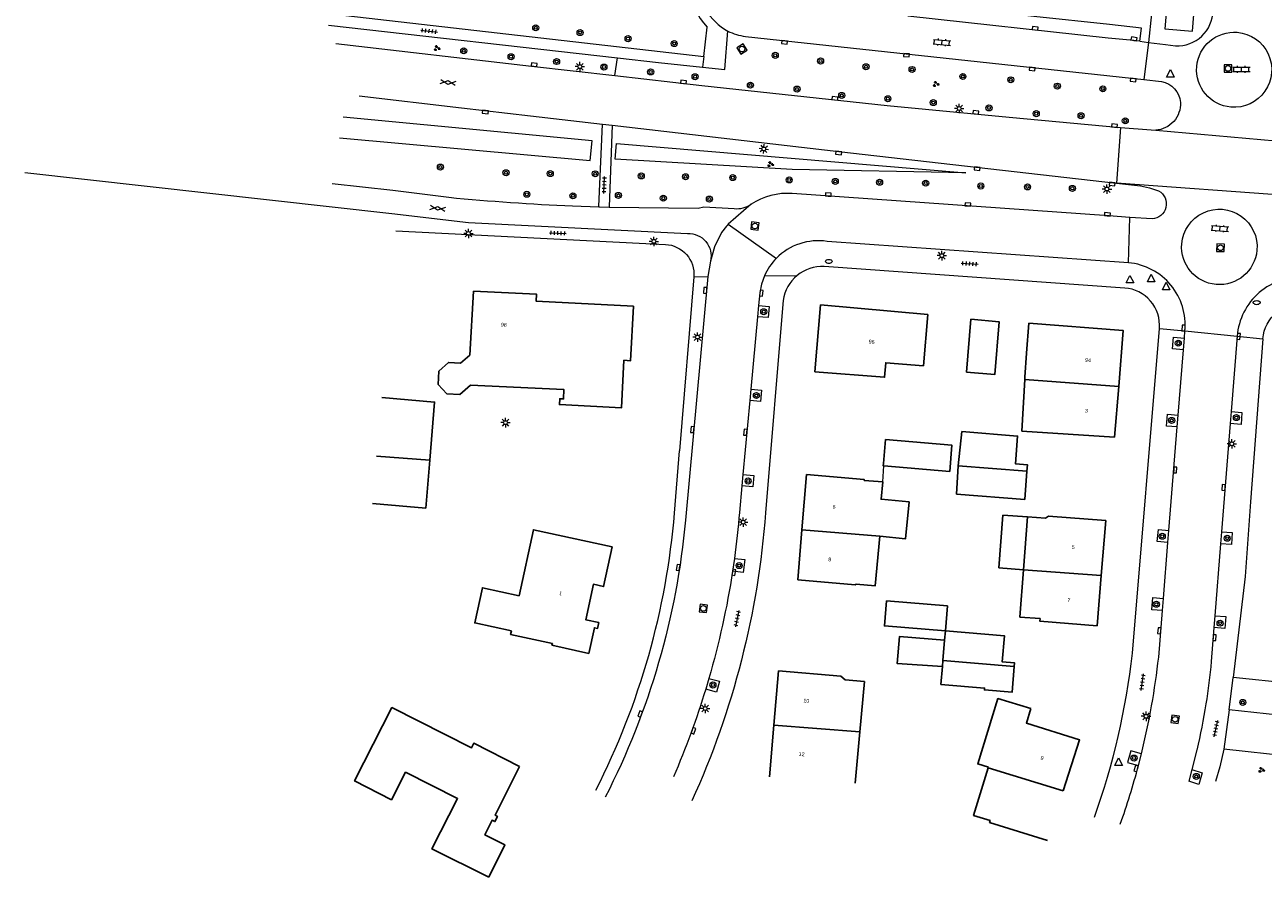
# Model space of a CAD drawing. Extents: x 131101 to 132041, y 397511 to 398853.
# Tile 1 of 80: x 131166 to 131330, y 397625 to 397738. Entities that reach past the tile are written whole.
import ezdxf
from ezdxf.enums import TextEntityAlignment as Align

# ---------------------------------------------------------------- set-up
doc = ezdxf.new("R2010")
doc.units = 0
doc.linetypes.add('DGN Style 2', pattern=[51.514866, 30.90892, -20.605946])
doc.layers.add('_vervallen situatie', color=250, linetype='Continuous', lineweight=9, plot=False)
for name, color, linetype, lineweight in [('gg-afsc-erfafscheiding', 250, 'Continuous', 9), ('gg-afsc-hekwerk', 250, 'Continuous', 9), ('gg-afsc-muur', 250, 'Continuous', 9), ('gg-bbg-bijgebouw', 10, 'Continuous', 25), ('gg-bbg-gedigitaliseerde bebouwing', 10, 'Continuous', 25), ('gg-bbg-gedigitaliseerde bijgebouw', 10, 'Continuous', 25), ('gg-bbg-hoofdgebouw', 10, 'Continuous', 25), ('gg-bbg-luifel en loopbrug', 10, 'DGN Style 2', 25), ('gg-bbg-tussenscheiding', 10, 'Continuous', 25), ('gg-knt-verharding', 250, 'Continuous', 9), ('gg-knt-verharding nz', 250, 'DGN Style 2', 9), ('gt-grn-groengrens', 250, 'Continuous', 9), ('gt-grn-weggrens', 250, 'Continuous', 9), ('gt-symb-boom', 250, 'Continuous', 9), ('gt-symb-brandkraan', 250, 'Continuous', 9), ('gt-symb-gesloten verharding', 250, 'Continuous', 9), ('gt-symb-groenvak', 250, 'Continuous', 9), ('gt-symb-klinker verharding', 250, 'Continuous', 9), ('gt-symb-kolk', 250, 'Continuous', 9), ('gt-symb-lichtmast', 250, 'Continuous', 9), ('gt-symb-rioolschacht', 250, 'Continuous', 9), ('gt-symb-tegel verharding', 250, 'Continuous', 9), ('gt-symb-waterafsluiter', 250, 'Continuous', 9), ('X-AL-huisnummers', 2, 'Continuous', 25)]:
    doc.layers.add(name, color=color, linetype=linetype, lineweight=lineweight)
doc.styles.add('CS Annotative', font='arial.ttf')

# ---------------------------------------------------------------- blocks, each defined once
blk = doc.blocks.new('gt0-RS')
at = {"layer": 'gt-symb-rioolschacht', "flags": 128}
blk.add_lwpolyline([(-0.5, -0.5), (0.5, -0.5), (0.5, 0.5), (-0.5, 0.5), (-0.5, -0.5)], close=True, dxfattribs=at)
at = {"layer": 'gt-symb-rioolschacht'}
blk.add_circle((0, 0), 0.375, dxfattribs=at)
blk = doc.blocks.new('gt0-BOOM')
at = {"layer": 'gt-symb-boom'}
for radius in [0.4, 0.2]:
    blk.add_circle((0, 0), radius, dxfattribs=at)
blk = doc.blocks.new('gt0-KOLK')
at = {"layer": 'gt-symb-kolk', "flags": 128}
blk.add_lwpolyline([(0, 0), (0.38, 0), (0.38, 0.4), (-0.38, 0.4), (-0.38, 0), (0, 0)], dxfattribs=at)
blk = doc.blocks.new('gt0-WAFSL')
at = {"layer": 'gt-symb-waterafsluiter'}
for p, q in [((-0.5, -0.33), (0, 0.67)), ((0, 0.67), (0.5, -0.33)), ((0.5, -0.33), (-0.5, -0.33))]:
    blk.add_line(p, q, dxfattribs=at)
blk = doc.blocks.new('gt0-TEG1')
at = {"layer": 'gt-symb-tegel verharding'}
for p, q in [((-1.12, 0), (1.12, 0)), ((-0.9, -0.25), (-0.9, 0.25)), ((-0.45, -0.25), (-0.45, 0.25)), ((0, -0.25), (0, 0.25)), ((0.45, -0.25), (0.45, 0.25)), ((0.9, -0.25), (0.9, 0.25))]:
    blk.add_line(p, q, dxfattribs=at)
blk = doc.blocks.new('gt0-LMAST')
at = {"layer": 'gt-symb-lichtmast'}
for p, q in [((-0.18, 0.17), (-0.45, 0.44)), ((-0.01, 0.25), (-0.01, 0.62)), ((0.17, 0.17), (0.44, 0.44)), ((-0.26, 0), (-0.63, 0)), ((-0.18, -0.18), (-0.45, -0.45)), ((-0.01, -0.25), (-0.01, -0.63)), ((0.44, -0.45), (0.17, -0.18)), ((0.24, 0), (0.62, 0))]:
    blk.add_line(p, q, dxfattribs=at)
blk.add_circle((-0.01, 0), 0.25, dxfattribs=at)
blk = doc.blocks.new('gt0-KL1')
at = {"layer": 'gt-symb-klinker verharding'}
for p, q in [((-1.15, 0.3), (1.15, 0.3)), ((-1, -0.3), (-1, 0.3)), ((-0.5, 0.3), (-0.5, 0.45)), ((0, -0.3), (0, 0.3)), ((0.5, 0.3), (0.5, 0.45)), ((1, -0.3), (1, 0.3)), ((-1.15, -0.3), (1.15, -0.3)), ((-0.5, -0.45), (-0.5, -0.3)), ((0.5, -0.45), (0.5, -0.3))]:
    blk.add_line(p, q, dxfattribs=at)
blk = doc.blocks.new('gt0-GRVAK')
at = {"layer": 'gt-symb-groenvak'}
for p, q in [((-0.11, 0.19), (-0.23, 0.24)), ((-0.18, 0.15), (0.09, 0.15)), ((-0.09, 0.21), (-0.16, 0.32)), ((-0.05, 0.21), (-0.05, 0.39)), ((0, 0.21), (0.06, 0.32)), ((0.02, 0.19), (0.13, 0.24)), ((0.26, -0.05), (0.2, 0.06)), ((0.3, -0.05), (0.3, 0.13)), ((0.35, -0.05), (0.41, 0.06)), ((-0.24, -0.23), (-0.36, -0.18)), ((-0.32, -0.26), (-0.05, -0.26)), ((-0.23, -0.21), (-0.29, -0.09)), ((-0.18, -0.2), (-0.18, -0.02)), ((-0.14, -0.21), (-0.07, -0.09)), ((-0.12, -0.23), (0, -0.18)), ((0.24, -0.07), (0.12, -0.02)), ((0.17, -0.11), (0.44, -0.11)), ((0.37, -0.07), (0.49, -0.02))]:
    blk.add_line(p, q, dxfattribs=at)
blk = doc.blocks.new('gt0-GESVH1')
at = {"layer": 'gt-symb-gesloten verharding'}
for p, q in [((-0.99, -0.26), (0.01, 0.24)), ((0.01, -0.26), (-0.99, 0.24)), ((0.01, 0.24), (1.01, -0.26)), ((1.01, 0.24), (0.01, -0.26))]:
    blk.add_line(p, q, dxfattribs=at)
blk = doc.blocks.new('gt0-BR')
at = {"layer": 'gt-symb-brandkraan', "extrusion": (0, 0, -1)}
for centre, radius, start, end in [((0.24, 0), 0.206, 287.5669, 72.4331), ((-0.6, -2.66), 3, 72.4331, 73.108), ((0, -0.69), 0.938, 73.108, 106.892), ((0.6, -2.66), 3, 106.892, 107.5669), ((-0.24, 0), 0.206, 107.5669, 252.433), ((-0.6, 2.66), 3, 286.892, 287.5669), ((0.6, 2.66), 3, 252.433, 253.1079)]:
    blk.add_arc(centre, radius, start, end, dxfattribs=at)
at = {"layer": 'gt-symb-brandkraan'}
blk.add_arc((0, 0.69), 0.938, 253.108, 286.8921, dxfattribs=at)
blk = doc.blocks.new('_vervallen situatie')
at = {"layer": 'gt-symb-brandkraan'}
for p in [(131272.65, 397706.85), (131329.35, 397701.4)]:
    blk.add_blockref('gt0-BR', p, dxfattribs=at)

msp = doc.modelspace()

# ---------------------------------------------------------------- linework, layer by layer
at = {"layer": 'gg-afsc-erfafscheiding'}
msp.add_line((131346.63, 397649.54), (131326.23, 397651.68), dxfattribs=at)
at = {"layer": 'gg-afsc-hekwerk'}
for p, q in [((131215.25, 397710.91), (131250.98, 397709.11)), ((131254.76, 397704.8), (131252.87, 397681.73))]:
    msp.add_line(p, q, dxfattribs=at)
at = {"layer": 'gg-afsc-hekwerk', "extrusion": (0, 0, -1)}
msp.add_arc((-131250.77, 397705.11), 4, 93.037, 184.4464, dxfattribs=at)
at = {"layer": 'gg-afsc-muur'}
msp.add_line((131279.78, 397677.62), (131279.95, 397679.73), dxfattribs=at)
at = {"layer": 'gg-bbg-bijgebouw', "flags": 128}
for points in [[(131290.87, 397692.18), (131294.65, 397691.86), (131295.21, 397698.85), (131291.47, 397699.17), (131290.87, 397692.18)], [(131213.39, 397688.8), (131220.4, 397688.2), (131219.76, 397680.52)], [(131280.14, 397683.22), (131279.89, 397680.05), (131279.86, 397679.74), (131279.95, 397679.73)], [(131219.76, 397680.52), (131219.22, 397674.16), (131212.17, 397674.77)]]:
    msp.add_lwpolyline(points, dxfattribs=at)
at = {"layer": 'gg-bbg-gedigitaliseerde bebouwing'}
for p, q in [((131299.17, 397698.65), (131298.86, 397694.69)), ((131298.86, 397694.69), (131298.62, 397691.52)), ((131298.62, 397691.52), (131298.6, 397691.18)), ((131298.99, 397672.98), (131298.45, 397665.96)), ((131277.35, 397651.17), (131276.76, 397644.5)), ((131276.76, 397644.5), (131276.15, 397637.7)), ((131293.79, 397639.8), (131293.76, 397639.7))]:
    msp.add_line(p, q, dxfattribs=at)
at = {"layer": 'gg-bbg-gedigitaliseerde bebouwing', "flags": 128}
for points in [[(131270.81, 397692.22), (131280.03, 397691.49), (131280.18, 397693.41), (131285.18, 397693.02), (131285.76, 397699.8)], [(131298.6, 397691.18), (131298.23, 397684.35), (131310.51, 397683.55)], [(131283.28, 397674.96), (131279.56, 397675.32), (131279.78, 397677.62)], [(131283.28, 397674.96), (131282.81, 397670.08), (131279.4, 397670.41)], [(131309.35, 397672.49), (131301.76, 397673.1), (131301.35, 397672.8), (131298.99, 397672.98)], [(131231.59, 397662.54), (131233.49, 397671.28), (131243.95, 397669)], [(131268.53, 397664.63), (131276.13, 397663.97), (131276.25, 397664.08), (131278.77, 397663.84), (131279.4, 397670.41)], [(131298.45, 397665.96), (131297.97, 397659.7), (131300.64, 397659.5), (131300.61, 397659.14), (131308.19, 397658.53)], [(131230.57, 397657.86), (131225.71, 397658.92), (131226.73, 397663.6), (131231.59, 397662.54)], [(131240.83, 397654.88), (131235.95, 397655.96), (131236, 397656.2), (131230.47, 397657.4), (131230.57, 397657.86)], [(131277.35, 397651.17), (131274.8, 397651.4), (131274.24, 397651.85), (131265.98, 397652.57)], [(131227.57, 397625.22), (131220.05, 397628.97), (131223.44, 397635.64), (131216.54, 397639.14), (131214.68, 397635.5), (131209.8, 397637.98), (131214.74, 397647.71), (131225.27, 397642.36), (131225.58, 397642.97), (131231.66, 397639.91)], [(131299.4, 397647.57), (131295.05, 397648.91), (131292.37, 397640.23), (131293.79, 397639.8)], [(131293.76, 397639.7), (131291.82, 397633.41), (131294.01, 397632.73), (131293.94, 397632.49), (131301.61, 397630.07)]]:
    msp.add_lwpolyline(points, dxfattribs=at)
at = {"layer": 'gg-bbg-gedigitaliseerde bijgebouw'}
for p, q in [((131290.26, 397684.29), (131289.8, 397679.73)), ((131289.8, 397679.73), (131289.58, 397675.99)), ((131288.09, 397657.87), (131287.99, 397656.66))]:
    msp.add_line(p, q, dxfattribs=at)
at = {"layer": 'gg-bbg-gedigitaliseerde bijgebouw', "flags": 128}
for points in [[(131290.26, 397684.29), (131297.65, 397683.69), (131297.37, 397680.02), (131298.96, 397679.9), (131298.89, 397679.03)], [(131279.95, 397679.73), (131288.66, 397679.02), (131288.94, 397682.5), (131280.14, 397683.22)], [(131289.58, 397675.99), (131298.61, 397675.3), (131298.89, 397679.03)], [(131288.09, 397657.87), (131280.02, 397658.53), (131280.3, 397661.85), (131288.36, 397661.19), (131288.09, 397657.87)], [(131288.09, 397657.87), (131295.91, 397657.22), (131295.62, 397653.76), (131297.26, 397653.62), (131297.22, 397653.16)], [(131287.7, 397653.15), (131281.72, 397653.55), (131282.02, 397657.15), (131287.99, 397656.66)], [(131297.22, 397653.16), (131296.94, 397649.74), (131293.27, 397650.05), (131293.29, 397650.29), (131287.5, 397650.78), (131287.7, 397653.15)]]:
    msp.add_lwpolyline(points, dxfattribs=at)
at = {"layer": 'gg-bbg-hoofdgebouw'}
for p, q in [((131310.51, 397683.55), (131311.06, 397690.28)), ((131269.08, 397671.26), (131269.68, 397678.58)), ((131309.35, 397672.49), (131308.74, 397665.2)), ((131268.53, 397664.63), (131269.08, 397671.26)), ((131308.74, 397665.2), (131308.19, 397658.53)), ((131265.36, 397645.37), (131265.98, 397652.57)), ((131264.78, 397638.54), (131265.36, 397645.37))]:
    msp.add_line(p, q, dxfattribs=at)
at = {"layer": 'gg-bbg-hoofdgebouw', "flags": 128}
for points in [[(131225.53, 397702.9), (131233.91, 397702.5), (131233.87, 397701.56), (131246.75, 397700.91), (131246.37, 397693.69), (131245.49, 397693.74), (131245.18, 397687.46), (131236.94, 397687.87), (131236.98, 397688.65), (131237.48, 397688.62), (131237.54, 397689.85), (131225.15, 397690.46), (131223.76, 397689.21), (131222.02, 397689.29), (131220.86, 397690.55), (131220.95, 397692.28), (131222.23, 397693.46), (131223.83, 397693.36), (131225.08, 397694.42), (131225.53, 397702.9)], [(131285.76, 397699.8), (131271.54, 397701.07), (131270.81, 397692.22)], [(131311.06, 397690.28), (131311.66, 397697.67), (131299.17, 397698.65)], [(131269.68, 397678.58), (131277.34, 397677.93), (131277.33, 397677.82), (131279.78, 397677.62)], [(131243.95, 397669), (131242.8, 397663.75), (131241.45, 397664.05), (131240.43, 397659.36), (131242.16, 397658.97), (131241.99, 397658.2), (131241.58, 397658.29), (131240.83, 397654.88)], [(131303.71, 397636.66), (131305.87, 397643.42), (131298.82, 397645.66), (131299.4, 397647.57)], [(131227.57, 397625.22), (131229.69, 397629.52), (131227.06, 397630.84), (131228.02, 397632.78), (131228.39, 397632.6), (131228.72, 397633.29), (131228.42, 397633.46), (131231.66, 397639.91)]]:
    msp.add_lwpolyline(points, dxfattribs=at)
at = {"layer": 'gg-bbg-luifel en loopbrug', "flags": 128}
msp.add_lwpolyline([(131298.99, 397672.98), (131295.7, 397673.23), (131295.17, 397666.22), (131298.45, 397665.96)], dxfattribs=at)
at = {"layer": 'gg-bbg-tussenscheiding'}
for p, q in [((131298.6, 397691.18), (131311.06, 397690.28)), ((131212.71, 397681.04), (131219.76, 397680.52)), ((131289.8, 397679.73), (131298.89, 397679.03)), ((131269.08, 397671.26), (131279.4, 397670.41)), ((131298.45, 397665.96), (131308.74, 397665.2)), ((131287.77, 397653.94), (131287.99, 397656.66)), ((131287.77, 397653.94), (131287.7, 397653.15)), ((131297.22, 397653.16), (131287.77, 397653.94)), ((131265.36, 397645.37), (131276.76, 397644.5)), ((131293.76, 397639.7), (131303.71, 397636.66))]:
    msp.add_line(p, q, dxfattribs=at)
at = {"layer": 'gg-knt-verharding'}
for p, q in [((131207.09, 397739.6), (131256.08, 397734.02)), ((131206.35, 397738.17), (131244.63, 397733.83)), ((131256.08, 397734.02), (131256.51, 397737.91)), ((131261.6, 397736.68), (131314.39, 397730.94)), ((131313.85, 397736.02), (131315, 397735.87)), ((131207.3, 397735.72), (131233.26, 397732.74)), ((131315, 397735.87), (131317.26, 397735.59)), ((131317.26, 397735.59), (131318.61, 397735.42)), ((131233.26, 397732.74), (131244.29, 397731.47)), ((131314.39, 397730.94), (131316.73, 397730.68)), ((131210.39, 397728.78), (131223.96, 397727.2)), ((131223.96, 397727.2), (131233.12, 397726.15)), ((131233.12, 397726.15), (131242.64, 397725.05)), ((131242.18, 397714.13), (131242.64, 397725.05)), ((131242.64, 397725.05), (131243.95, 397724.9)), ((131243.95, 397724.9), (131243.53, 397714.07)), ((131296.55, 397725.98), (131311.29, 397724.61)), ((131315.97, 397724.25), (131339.88, 397722.13)), ((131336.05, 397715.38), (131310.79, 397717.23)), ((131309.77, 397712.87), (131267.8, 397715.85)), ((131238.67, 397714.23), (131242.18, 397714.08)), ((131242.18, 397714.13), (131242.18, 397714.08)), ((131242.18, 397714.08), (131243.52, 397714.02)), ((131243.53, 397714.07), (131243.52, 397714.02)), ((131256.08, 397714.08), (131260.12, 397713.84)), ((131262.34, 397714.43), (131259.32, 397711.77)), ((131224.9, 397712.01), (131253.92, 397710.56)), ((131312.52, 397712.68), (131309.77, 397712.87)), ((131315.48, 397712.48), (131312.52, 397712.68)), ((131312.36, 397706.66), (131272.42, 397709.5)), ((131256.96, 397706.89), (131256.63, 397704.83)), ((131256.63, 397704.83), (131253.66, 397672.55)), ((131311.87, 397703.31), (131272.01, 397706.18)), ((131266.6, 397701.69), (131264.24, 397673.5)), ((131263.34, 397701.01), (131263.2, 397699.52)), ((131263.2, 397699.52), (131262.31, 397689.91)), ((131312.89, 397654.9), (131316.46, 397697.96)), ((131319.63, 397695.13), (131319.76, 397696.69)), ((131319.76, 397696.69), (131319.83, 397697.63)), ((131326.76, 397696.94), (131325.96, 397686.94)), ((131318.94, 397686.48), (131319.63, 397695.13)), ((131330.18, 397696.6), (131328.52, 397674.97)), ((131262.17, 397688.4), (131261.26, 397678.59)), ((131262.31, 397689.91), (131262.17, 397688.4)), ((131325.96, 397686.94), (131325.84, 397685.37)), ((131318.81, 397684.9), (131318.94, 397686.48)), ((131325.84, 397685.37), (131324.69, 397671.01)), ((131317.71, 397671.17), (131318.81, 397684.9)), ((131252.19, 397673.48), (131252.87, 397681.73)), ((131261.26, 397678.59), (131261.12, 397677.08)), ((131261.12, 397677.08), (131260.8, 397673.58)), ((131317.58, 397669.59), (131317.71, 397671.17)), ((131324.69, 397671.01), (131324.57, 397669.43)), ((131316.98, 397662.17), (131317.58, 397669.59)), ((131324.57, 397669.43), (131323.8, 397659.88)), ((131260.13, 397667.48), (131259.89, 397665.79)), ((131316.86, 397660.56), (131316.98, 397662.17)), ((131316.36, 397654.4), (131316.86, 397660.56)), ((131323.8, 397659.88), (131323.68, 397658.33)), ((131323.68, 397658.33), (131323.32, 397653.8)), ((131256.75, 397651.58), (131256.33, 397650.16)), ((131325.71, 397647.42), (131326.23, 397651.68)), ((131346.17, 397645.2), (131325.71, 397647.42)), ((131313.68, 397640.02), (131314.08, 397641.59)), ((131321.42, 397642.09), (131320.77, 397639.5)), ((131335.79, 397641.03), (131325, 397642.18)), ((131320.77, 397639.5), (131320.34, 397637.94))]:
    msp.add_line(p, q, dxfattribs=at)
at = {"layer": 'gg-knt-verharding', "flags": 128}
for points in [[(131317.18, 397737.67), (131320.82, 397737.36), (131321.57, 397746.19), (131317.93, 397746.5), (131317.18, 397737.67)], [(131313.85, 397736.02), (131314.07, 397737.75), (131309.86, 397738.27), (131299.81, 397739.32), (131277.33, 397741.82), (131263.82, 397743.27)], [(131255.92, 397732.6), (131258.88, 397732.3), (131259.27, 397737.39)], [(131244.63, 397733.83), (131250.06, 397733.21), (131255.92, 397732.6)], [(131244.29, 397731.47), (131255.83, 397730.15), (131280.36, 397727.52), (131296.55, 397725.98)], [(131243.95, 397724.9), (131273.97, 397721.43), (131310.79, 397717.23)], [(131311.29, 397724.61), (131315.35, 397724.27), (131315.97, 397724.25)], [(131166.08, 397718.62), (131214.73, 397713.19), (131224.9, 397712.01)], [(131206.82, 397717.18), (131214.85, 397716.27), (131222.3, 397715.35)], [(131310.79, 397717.23), (131313.93, 397716.86), (131315.16, 397716.59), (131316.35, 397716.18)], [(131243.52, 397714.02), (131255.31, 397713.89), (131256.08, 397714.08)], [(131259.08, 397711.51), (131258.42, 397710.66), (131257.5, 397708.8), (131256.96, 397706.89)], [(131259.32, 397711.77), (131259.16, 397711.61), (131259.08, 397711.51)], [(131264.11, 397704.92), (131263.71, 397703.82), (131263.49, 397702.67), (131263.34, 397701.01)], [(131263.34, 397701.01), (131264.73, 397700.88), (131264.6, 397699.39), (131263.2, 397699.52)], [(131319.63, 397695.13), (131318.21, 397695.24), (131318.34, 397696.8), (131319.76, 397696.69)], [(131262.31, 397689.91), (131263.74, 397689.78), (131263.59, 397688.27), (131262.17, 397688.4)], [(131325.96, 397686.94), (131327.4, 397686.83), (131327.29, 397685.25), (131325.84, 397685.37)], [(131318.81, 397684.9), (131317.4, 397685.02), (131317.51, 397686.6), (131318.94, 397686.48)], [(131261.26, 397678.59), (131262.69, 397678.46), (131262.55, 397676.95), (131261.12, 397677.08)], [(131328.52, 397674.97), (131327.81, 397665.08), (131326.23, 397651.68)], [(131317.58, 397669.59), (131316.18, 397669.7), (131316.32, 397671.29), (131317.71, 397671.17)], [(131324.69, 397671.01), (131326.12, 397670.9), (131325.99, 397669.32), (131324.57, 397669.43)], [(131260.13, 397667.48), (131261.51, 397667.32), (131261.27, 397665.62), (131259.89, 397665.79)], [(131316.86, 397660.56), (131315.44, 397660.67), (131315.57, 397662.28), (131316.98, 397662.17)], [(131323.8, 397659.88), (131325.25, 397659.77), (131325.11, 397658.21), (131323.68, 397658.33)], [(131256.75, 397651.58), (131258.15, 397651.2), (131257.74, 397649.74), (131256.33, 397650.16)], [(131314.08, 397641.59), (131312.67, 397641.97), (131312.24, 397640.41), (131313.68, 397640.02)], [(131325, 397642.18), (131324.45, 397639.87), (131323.9, 397637.92)], [(131320.77, 397639.5), (131322.13, 397639.08), (131321.69, 397637.53), (131320.34, 397637.94)]]:
    msp.add_lwpolyline(points, dxfattribs=at)
at = {"layer": 'gg-knt-verharding'}
for centre, radius, start, end in [((131262.38, 397743.52), 8.12, 182.7877, 223.7102), ((131262.38, 397743.4), 6.77, 207.7662, 242.6528), ((131318.83, 397740.15), 4.73, 267.3537, 359.1027), ((131262.37, 397743.4), 6.77, 242.7075, 263.416), ((131249.76, 397994.89), 280.89, 264.3884, 267.7368), ((131267.2, 397706.93), 8.94, 86.1844, 122.9719), ((131260.41, 397717.21), 3.38, 265.0555, 304.7238), ((131271.27, 397701.75), 7.84, 81.6165, 135.3608), ((131271.27, 397701.75), 7.83, 135.3315, 156.0826), ((131311.6, 397698.42), 8.28, 354.5157, 84.7075), ((131271.78, 397700.95), 5.23, 129.6897, 171.9145), ((131271.78, 397700.96), 5.23, 87.4874, 129.7), ((131311.51, 397698.36), 4.97, 355.4276, 85.849), ((131335.17, 397696.31), 8.43, 85.3502, 175.7017), ((131153.62, 397681.6), 98.9, 333.0491, 355.2907), ((131216.22, 397665.83), 97.28, 340.3856, 353.5486), ((131214.27, 397665.93), 102.74, 346.2947, 353.5556), ((131215.35, 397666.23), 101.76, 340.4907, 345.0719)]:
    msp.add_arc(centre, radius, start, end, dxfattribs=at)
at = {"layer": 'gg-knt-verharding', "extrusion": (0, 0, -1)}
for centre, radius, start, end in [((-131326.37, 397732.25), 4.98, 275.0182, 94.7554), ((-131326.36, 397732.25), 4.98, 94.8443, 274.9294), ((-131316.25, 397727.73), 2.99, 99.1417, 176.4596), ((-131315.77, 397727.71), 3.47, 176.6681, 266.6803), ((-131315.39, 397714.46), 1.98, 119.1791, 267.2209), ((-131324.4, 397708.77), 5, 4.7479, 185.2322), ((-131254.03, 397707.56), 3, 87.8938, 192.8522), ((-131324.4, 397708.77), 5, 185.1874, 4.7927), ((-131335.27, 397696.19), 5.11, 4.6611, 95.4088), ((-131152.85, 397681.85), 101.23, 185.2719, 207.0418), ((-131152.52, 397681.74), 112.03, 184.2183, 204.4702), ((-131150.7, 397682.5), 110.46, 184.6288, 187.8124), ((-131150.2, 397682.56), 110.96, 188.6929, 196.2162), ((-131237.54, 397661.74), 86.15, 185.2873, 189.0506), ((-131150.3, 397682.53), 110.86, 196.981, 203.38), ((-131237.83, 397661.64), 85.85, 189.0182, 193.1678)]:
    msp.add_arc(centre, radius, start, end, dxfattribs=at)
at = {"layer": 'gg-knt-verharding nz', "flags": 128}
msp.add_lwpolyline([(131313.85, 397736.02), (131313.06, 397736.14), (131309.66, 397736.45), (131263.61, 397741.52)], dxfattribs=at)
at = {"layer": 'gt-grn-groengrens'}
msp.add_line((131244.29, 397731.47), (131244.63, 397733.83), dxfattribs=at)
at = {"layer": 'gt-grn-groengrens', "flags": 128}
for points in [[(131207.81, 397723.24), (131241.03, 397720.23), (131241.3, 397722.81), (131208.26, 397725.97)], [(131244.31, 397720.38), (131244.52, 397722.47), (131290.79, 397718.6), (131267.78, 397719.01), (131244.31, 397720.38)]]:
    msp.add_lwpolyline(points, dxfattribs=at)
at = {"layer": 'gt-grn-weggrens'}
for p, q in [((131315.42, 397739.67), (131315, 397735.87)), ((131315, 397735.87), (131314.39, 397730.94)), ((131256.08, 397734.02), (131255.92, 397732.6)), ((131311.29, 397724.61), (131310.79, 397717.23)), ((131259.32, 397711.77), (131265.7, 397707.25)), ((131312.36, 397706.66), (131312.52, 397712.68)), ((131254.76, 397704.8), (131256.63, 397704.83)), ((131264.11, 397704.92), (131268.44, 397704.98)), ((131316.46, 397697.96), (131319.83, 397697.63)), ((131319.83, 397697.63), (131326.76, 397696.94)), ((131326.76, 397696.94), (131330.18, 397696.6)), ((131325.71, 397647.42), (131325, 397642.18))]:
    msp.add_line(p, q, dxfattribs=at)

# ---------------------------------------------------------------- block references
at = {"layer": '_vervallen situatie'}
msp.add_blockref('_vervallen situatie', (0, 0), dxfattribs=at)
at = {"layer": 'gt-symb-boom'}
for p in [(131233.8, 397737.81), (131239.68, 397737.18), (131246.03, 397736.37), (131252.15, 397735.72), (131224.26, 397734.76), (131230.53, 397733.98), (131265.54, 397734.16), (131236.57, 397733.34), (131242.84, 397732.61), (131271.55, 397733.41), (131277.57, 397732.65), (131249.03, 397731.96), (131254.92, 397731.33), (131283.68, 397732.29), (131290.41, 397731.36), (131296.76, 397730.92), (131262.25, 397730.21), (131268.43, 397729.69), (131302.93, 397730.08), (131308.96, 397729.72), (131274.36, 397728.85), (131280.47, 397728.41), (131286.49, 397727.9), (131293.87, 397727.19), (131300.13, 397726.43), (131306.07, 397726.15), (131311.93, 397725.48), (131221.16, 397719.35), (131229.86, 397718.6), (131235.73, 397718.49), (131241.68, 397718.46), (131247.79, 397718.18), (131253.65, 397718.07), (131259.92, 397717.95), (131267.39, 397717.64), (131273.5, 397717.45), (131279.37, 397717.34), (131285.48, 397717.22), (131292.79, 397716.84), (131298.98, 397716.72), (131304.92, 397716.53), (131232.62, 397715.74), (131238.73, 397715.54), (131244.76, 397715.59), (131250.71, 397715.23), (131256.81, 397715.11), (131264.02, 397700.18), (131318.96, 397696.01), (131263.04, 397689.07), (131318.08, 397685.77), (131326.66, 397686.14), (131261.95, 397677.74), (131316.83, 397670.41), (131325.44, 397670.15), (131260.76, 397666.53), (131316.05, 397661.4), (131324.5, 397658.89), (131257.29, 397650.7), (131327.51, 397648.39), (131313.09, 397641.02), (131321.34, 397638.58)]:
    msp.add_blockref('gt0-BOOM', p, dxfattribs=at)
at = {"layer": 'gt-symb-gesloten verharding', "rotation": 353.3939658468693}
for p in [(131222.16, 397730.57), (131220.79, 397713.89)]:
    msp.add_blockref('gt0-GESVH1', p, dxfattribs=at)
at = {"layer": 'gt-symb-groenvak'}
for p in [(131220.7, 397735.1), (131286.84, 397730.35), (131264.9, 397719.73), (131329.97, 397639.44)]:
    msp.add_blockref('gt0-GRVAK', p, dxfattribs=at)
at = {"layer": 'gt-symb-klinker verharding'}
for p, rotation in [((131287.63, 397735.88), 354.8366931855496), ((131324.48, 397711.21), 355.8694613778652)]:
    msp.add_blockref('gt0-KL1', p, dxfattribs=dict(at, rotation=rotation))
msp.add_blockref('gt0-KL1', (131327.32, 397732.31), dxfattribs=at)
at = {"layer": 'gt-symb-kolk'}
for p, rotation in [((131299.95, 397737.54), 353.571252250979), ((131266.81, 397736.1), 173.1094516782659), ((131313.06, 397736.14), 351.140570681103), ((131282.96, 397734.38), 173.8560042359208), ((131233.56, 397732.72), 353.2801201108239), ((131299.6, 397732.55), 173.7990290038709), ((131313, 397731.08), 173.7990290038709), ((131253.38, 397730.43), 353.6851155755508), ((131273.44, 397728.26), 354.2038993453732), ((131227.14, 397726.84), 173.7420660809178), ((131292.1, 397726.4), 354.5460811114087), ((131310.49, 397724.64), 354.4319759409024), ((131273.97, 397721.43), 173.3939658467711), ((131292.33, 397719.34), 173.4509084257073), ((131310.21, 397717.3), 174.3179150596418), ((131272.56, 397715.51), 356.0449623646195), ((131291.05, 397714.2), 355.9266355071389), ((131309.55, 397712.89), 355.9878288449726), ((131256.46, 397702.99), 84.77963836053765), ((131263.5, 397702.66), 263.912991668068), ((131319.85, 397698), 86.44511133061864), ((131326.76, 397696.93), 265.0079188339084), ((131254.76, 397684.53), 84.54608111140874), ((131261.78, 397684.18), 84.95083353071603), ((131318.35, 397679.21), 265.755137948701), ((131325.16, 397676.85), 85.35527839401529), ((131252.87, 397666.24), 81.19719554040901), ((131259.87, 397665.67), 260.9708011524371), ((131316.64, 397657.88), 85.29819168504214), ((131323.57, 397656.99), 265.4694794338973), ((131247.82, 397646.79), 69.82605505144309), ((131254.51, 397644.7), 249.8260550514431), ((131313.56, 397639.57), 75.0464352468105)]:
    msp.add_blockref('gt0-KOLK', p, dxfattribs=dict(at, rotation=rotation))
at = {"layer": 'gt-symb-lichtmast'}
for p in [(131239.65, 397732.66), (131289.93, 397727.11), (131309.51, 397716.44), (131224.88, 397710.55), (131249.46, 397709.5), (131287.63, 397707.61), (131255.25, 397696.82), (131229.8, 397685.48), (131326.07, 397682.67), (131261.31, 397672.28), (131256.26, 397647.58), (131314.69, 397646.55)]:
    msp.add_blockref('gt0-LMAST', p, dxfattribs=at)
at = {"layer": 'gt-symb-lichtmast', "rotation": 173.4509084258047}
msp.add_blockref('gt0-LMAST', (131264.01, 397721.75), dxfattribs=at)
at = {"layer": 'gt-symb-rioolschacht'}
for p, rotation in [((131261.14, 397734.99), 211.7989128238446), ((131262.85, 397711.54), 353.2232171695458), ((131324.55, 397708.66), 88.68242937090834), ((131256.02, 397660.85), 82.59081596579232), ((131318.54, 397646.15), 81.78079075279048)]:
    msp.add_blockref('gt0-RS', p, dxfattribs=dict(at, rotation=rotation))
msp.add_blockref('gt0-RS', (131325.55, 397732.42), dxfattribs=at)
at = {"layer": 'gt-symb-tegel verharding'}
for p, rotation in [((131219.67, 397737.38), 353.5143396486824), ((131242.88, 397716.97), 88.16532707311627), ((131236.73, 397710.6), 357.134734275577), ((131291.3, 397706.54), 355.8694613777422), ((131260.53, 397659.49), 78.86988891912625), ((131314.21, 397651.06), 82.12907949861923), ((131323.95, 397644.92), 77.93725397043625)]:
    msp.add_blockref('gt0-TEG1', p, dxfattribs=dict(at, rotation=rotation))
at = {"layer": 'gt-symb-waterafsluiter'}
for p in [(131317.91, 397731.61), (131312.55, 397704.33), (131315.36, 397704.48), (131317.35, 397703.41), (131311.05, 397640.37)]:
    msp.add_blockref('gt0-WAFSL', p, dxfattribs=at)

# ---------------------------------------------------------------- texts
at = {"layer": 'X-AL-huisnummers', "style": 'CS Annotative'}
for s, rotation, p in [('98', 357.2, (131229.56, 397698.2)), ('96', 354.9, (131278.3, 397695.95)), ('94', 355.5, (131306.98, 397693.52)), ('3', 355.4, (131306.76, 397686.8)), ('6', 355.3, (131273.32, 397674.07)), ('5', 355.2, (131305.02, 397668.73)), ('8', 355.3, (131272.75, 397667.1)), ('1', 347.7, (131237.04, 397662.6)), ('7', 355.2, (131304.44, 397661.71)), ('10', 355.1, (131269.64, 397648.37)), ('12', 355.1, (131269.03, 397641.28)), ('9', 342.3, (131300.84, 397640.8))]:
    msp.add_text(s, height=0.5, rotation=rotation, dxfattribs=at).set_placement(p, align=Align.CENTER)

doc.saveas('drawing.dxf')
